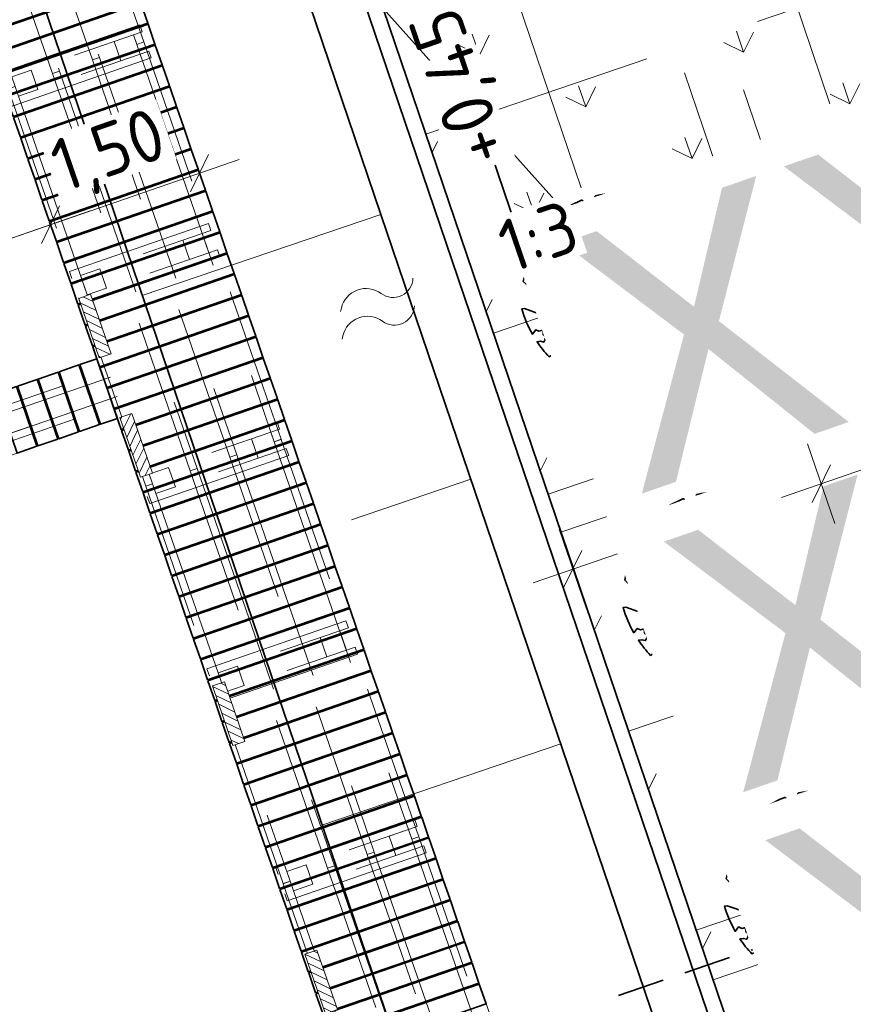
# Model space of a CAD drawing. Header units: metres. Extents: x 264779 to 275389, y 575281 to 580396.
# Tile 65 of 174: x 265272.37 to 265280.3, y 577013.52 to 577022.89. Entities that reach past the tile are written whole.
import ezdxf
from ezdxf.enums import TextEntityAlignment as Align

# ---------------------------------------------------------------- set-up
doc = ezdxf.new("R2018")
doc.units = ezdxf.units.M
doc.set_wipeout_variables(frame=1)
doc.linetypes.add('B-WE-RI-HWA_PVC_125-G', pattern=[9.999999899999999, 2.25, -1.0833333, 2.25, -1.0833333, 2.25, -1.0833333])
doc.linetypes.add('HIDDEN', pattern=[9.524999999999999, 6.35, -3.175])
for name, color, linetype, lineweight, true_color in [('N-GV-GR-BOOM-S', 7, 'Continuous', 35, 0x00a500), ('N-GV-GR-GRAS_BERMKRUIDENMENGSEL-A', 7, 'Continuous', 18, 0x00a500), ('N-OI-RI-BELUCHTINGSDRAINAGE_PVC_160-G', 3, 'B-WE-RI-DRAINAGE_PVC_160-G', 35, 0x00ff00), ('N-OI-RI-HWA_BETON_500-G', 150, 'B-WE-RI-HWA_PVC_125-G', 35, 0x007fff)]:
    doc.layers.add(name, color=color, linetype=linetype, lineweight=lineweight, true_color=true_color)
for name, color, linetype, lineweight in [('N-WA-RI-DETAIL1-G', 1, 'HIDDEN', 18), ('N-WE-GK-BESCHOEIING-G', 130, 'B-WE-GK-BESCHOEIING_TYPE_1-G', 35), ('N-WE-GK-BESCHOEIING_ACHTERKANT-G', 130, 'Continuous', 35), ('N-WE-GW-TALUD_KRUIN-G', 3, 'Continuous', 35), ('N-WE-GW-TALUD_TEEN-G', 94, 'Continuous', 35), ('N-WE-GW-TALUDARCERING_KORT-G', 90, 'Continuous', 18), ('N-WE-GW-TALUDARCERING_LANG-G', 60, 'Continuous', 13), ('N-WE-GW-WATERGANG_BODEM-G', 44, 'Continuous', 35), ('N-WE-IE-MEUBILAIR_WATERWEGMEUBILAIR_KIKKER-S', 11, 'Continuous', 18), ('N-XX-AL-HOOGTELABEL-T25-M', 7, 'Continuous', 25), ('N-XX-AL-TOPOGRAFIE-G', 7, 'Continuous', 35), ('N-XX-AL-TOPOGRAFIE-S', 7, 'Continuous', 18), ('X-XX-AL-AANPIJLING-T25', 7, 'Continuous', 25)]:
    doc.layers.add(name, color=color, linetype=linetype, lineweight=lineweight)
doc.layers.add('X-XX-AL-HULPLAAG-G', color=6, linetype='Continuous', lineweight=18, plot=False)
doc.styles.add('NLCS-ISO-ANNOTATIVE-T25', font='NLCS-ISO.ttf', dxfattribs={"height": 2.5})
doc.styles.add('NLCS-ISO-M1000-T25', font='NLCS-ISO.ttf', dxfattribs={"height": 2.5})
doc.styles.get("Standard").update_dxf_attribs({"font": 'arial.ttf'})
doc.linetypes.add('B-WE-GK-BESCHOEIING_TYPE_1-G', pattern='A,7.5,[151,NLCS.shx,S=2,R=0,X=-0.25,Y=0.6],2.5', length=10)
doc.linetypes.add('B-WE-RI-DRAINAGE_PVC_160-G', pattern='A,10.25,-3,[160,NLCS.shx,S=0.25,R=0,X=0,Y=0],-3.5,["o",Standard,S=1,R=0,X=-0.35,Y=-0.35],-3.25', length=20)
doc.dimstyles.new('NLCS-ANNOTATIVE-T25-SCHRAP', dxfattribs={"dimtxt": 2.5, "dimasz": 1.4, "dimexe": 2, "dimexo": 2, "dimgap": 0.7, "dimtad": 1, "dimzin": 0, "dimtxsty": 'NLCS-ISO-ANNOTATIVE-T25', "dimblk": 'OBLIQUE', "dimcen": 2.5, "dimdle": 2, "dimclrd": 256, "dimclre": 256, "dimclrt": 256, "dimadec": 1, "dimazin": 0, "dimtfac": 1, "dimtofl": 0, "dimtmove": 1, "dimatfit": 0, "dimldrblk": 'OBLIQUE', "dimfxl": 2, "dimfxlon": 1, "dimtfillclr": 256, "dimtolj": 1, "dimtzin": 0, "dimlwd": 18, "dimlwe": 18, "dimarcsym": 0})

# ---------------------------------------------------------------- blocks, each defined once
blk = doc.blocks.new('_Oblique')
at = {"color": 0, "linetype": 'ByBlock', "lineweight": -2}
blk.add_line((-0.5, -0.5), (0.5, 0.5), dxfattribs=at)
blk = doc.blocks.new('*D122')
at = {"layer": 'Defpoints', "color": 0, "transparency": 16777216}
for p in [(265277.6302228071, 577017.6630605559), (265280.6442873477, 577016.5835059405), (265278.2798174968, 577015.7715041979)]:
    blk.add_point(p, dxfattribs=at)
at = {"layer": 'X-XX-AL-AANPIJLING-T25', "lineweight": 18, "transparency": 16777216}
for p, q in [((265280.1246122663, 577018.0967490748), (265279.8647730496, 577018.8533755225)), ((265280.3730058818, 577018.6049819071), (265277.2519095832, 577017.5331409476)), ((265277.7601424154, 577017.2847473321), (265277.5003031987, 577018.0413737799))]:
    blk.add_line(p, q, dxfattribs=at)
at = {"layer": 'X-XX-AL-AANPIJLING-T25', "lineweight": 18, "transparency": 16777216, "xscale": 0.28, "yscale": 0.28, "zscale": 0.28}
for p, rotation in [((265279.994692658, 577018.4750622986), 18.95339918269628), ((265277.6302228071, 577017.6630605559), 198.9533991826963)]:
    blk.add_blockref('_Oblique', p, dxfattribs=dict(at, rotation=rotation))
at = {"layer": 'X-XX-AL-AANPIJLING-T25', "transparency": 16777216, "insert": (265278.6695461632, 577018.4852059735), "char_height": 0.5, "attachment_point": 5, "rotation": 18.953399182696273, "style": 'NLCS-ISO-ANNOTATIVE-T25', "bg_fill": 3, "box_fill_scale": 1.1, "bg_fill_color": 256, "bg_fill_true_color": 13158600, "bg_fill_transparency": 0}
blk.add_mtext('\\A1;2,50', dxfattribs=at)
blk = doc.blocks.new('*D123')
at = {"layer": 'Defpoints', "color": 0, "transparency": 16777216}
for p in [(265283.7778444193, 577019.7742650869), (265284.427439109, 577017.8827087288), (265280.6442873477, 577016.5835059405)]:
    blk.add_point(p, dxfattribs=at)
at = {"layer": 'X-XX-AL-AANPIJLING-T25', "lineweight": 18, "transparency": 16777216}
for p, q in [((265283.9077640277, 577019.3959518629), (265283.6479248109, 577020.1525783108)), ((265279.6163794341, 577018.3451426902), (265284.1561576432, 577019.9041846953)), ((265280.1246122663, 577018.0967490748), (265279.8647730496, 577018.8533755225))]:
    blk.add_line(p, q, dxfattribs=at)
at = {"layer": 'X-XX-AL-AANPIJLING-T25', "lineweight": 18, "transparency": 16777216, "xscale": 0.28, "yscale": 0.28, "zscale": 0.28}
for p, rotation in [((265283.7778444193, 577019.7742650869), 18.95339918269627), ((265279.994692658, 577018.4750622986), 198.9533991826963)]:
    blk.add_blockref('_Oblique', p, dxfattribs=dict(at, rotation=rotation))
at = {"layer": 'X-XX-AL-AANPIJLING-T25', "transparency": 16777216, "insert": (265281.7433569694, 577019.540808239), "char_height": 0.5, "attachment_point": 5, "rotation": 18.953399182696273, "style": 'NLCS-ISO-ANNOTATIVE-T25', "bg_fill": 3, "box_fill_scale": 1.1, "bg_fill_color": 256, "bg_fill_true_color": 13158600, "bg_fill_transparency": 0}
blk.add_mtext('\\A1;4,00', dxfattribs=at)
blk = doc.blocks.new('*D28')
at = {"layer": 'Defpoints', "color": 0, "transparency": 16777216}
for p in [(265272.6604552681, 577020.9390503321), (265273.2966179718, 577019.0957389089), (265265.669067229, 577016.6748982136)]:
    blk.add_point(p, dxfattribs=at)
at = {"layer": 'X-XX-AL-AANPIJLING-T25', "lineweight": 18, "transparency": 16777216}
for p, q in [((265272.7909501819, 577020.5609351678), (265272.5299603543, 577021.3171654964)), ((265264.7200368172, 577018.1986571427), (265273.0385704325, 577021.0695452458)), ((265265.2286468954, 577017.9510368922), (265264.9676570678, 577018.7072672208))]:
    blk.add_line(p, q, dxfattribs=at)
at = {"layer": 'X-XX-AL-AANPIJLING-T25', "lineweight": 18, "transparency": 16777216, "xscale": 0.28, "yscale": 0.28, "zscale": 0.28}
for p, rotation in [((265272.6604552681, 577020.9390503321), 19.04055234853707), ((265265.0981519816, 577018.3291520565), 199.0405523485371)]:
    blk.add_blockref('_Oblique', p, dxfattribs=dict(at, rotation=rotation))
at = {"layer": 'X-XX-AL-AANPIJLING-T25', "transparency": 16777216, "insert": (265268.7357592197, 577020.050027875), "char_height": 0.5, "attachment_point": 5, "rotation": 19.04055234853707, "style": 'NLCS-ISO-ANNOTATIVE-T25', "bg_fill": 3, "box_fill_scale": 1.1, "bg_fill_color": 256, "bg_fill_true_color": 13158600, "bg_fill_transparency": 0}
blk.add_mtext('\\A1;8,00', dxfattribs=at)
blk = doc.blocks.new('*D29')
at = {"layer": 'Defpoints', "color": 0, "transparency": 16777216}
for p in [(265274.0783870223, 577021.4284065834), (265274.0783871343, 577021.4284062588), (265273.2966179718, 577019.0957389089)]:
    blk.add_point(p, dxfattribs=at)
at = {"layer": 'X-XX-AL-AANPIJLING-T25', "lineweight": 18, "transparency": 16777216}
for p, q in [((265272.2823401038, 577020.8085554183), (265274.4565022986, 577021.5589011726)), ((265274.0783871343, 577021.4284062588), (265274.2088820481, 577021.0502910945)), ((265272.7909501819, 577020.5609351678), (265272.5299603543, 577021.3171654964))]:
    blk.add_line(p, q, dxfattribs=at)
at = {"layer": 'X-XX-AL-AANPIJLING-T25', "lineweight": 18, "transparency": 16777216, "xscale": 0.28, "yscale": 0.28, "zscale": 0.28}
for p, rotation in [((265274.0783871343, 577021.4284062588), 19.04055234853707), ((265272.6604552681, 577020.9390503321), 199.0405523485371)]:
    blk.add_blockref('_Oblique', p, dxfattribs=dict(at, rotation=rotation))
at = {"layer": 'X-XX-AL-AANPIJLING-T25', "transparency": 16777216, "insert": (265273.2258767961, 577021.5996549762), "char_height": 0.5, "attachment_point": 5, "rotation": 19.04055234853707, "style": 'NLCS-ISO-ANNOTATIVE-T25', "bg_fill": 3, "box_fill_scale": 1.1, "bg_fill_color": 256, "bg_fill_true_color": 13158600, "bg_fill_transparency": 0}
blk.add_mtext('\\A1;1,50', dxfattribs=at)
blk = doc.blocks.new('BOOM')
blk.add_lwpolyline([(0.3987779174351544, 4.34424961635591), (0.4068101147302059, 4.353639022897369), (0.4144662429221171, 4.361840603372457), (0.4218039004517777, 4.36920935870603), (0.4288806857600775, 4.3761002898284), (0.4357541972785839, 4.382868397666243), (0.4424820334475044, 4.389868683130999), (0.4491217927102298, 4.397456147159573), (0.4557310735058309, 4.405985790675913), (0.4622602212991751, 4.41584358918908), (0.4682305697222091, 4.427539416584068), (0.4730561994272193, 4.441614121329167), (0.4761511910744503, 4.458608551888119), (0.4769296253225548, 4.479063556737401), (0.4748055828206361, 4.503519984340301), (0.4691931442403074, 4.53251868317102), (0.4381798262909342, 4.641635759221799, -0.5293802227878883), (0.4878173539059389, 4.700947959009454, -0.08713876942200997), (2.045227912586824, 4.26384220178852, -0.3723405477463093), (2.106244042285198, 4.123633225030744), (2.170159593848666, 3.797753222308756), (2.010102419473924, 3.638201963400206), (1.836640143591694, 3.674522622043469), (1.629119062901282, 3.518876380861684), (1.708541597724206, 3.321247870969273), (1.923431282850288, 3.252119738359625), (2.500306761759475, 3.384727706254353), (2.640982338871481, 3.307005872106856), (2.627193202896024, 3.183194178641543), (2.495602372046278, 3.102148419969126), (2.375976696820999, 2.711768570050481), (2.528988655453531, 2.461500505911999), (2.920617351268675, 3.085555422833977, -0.5046405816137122), (3.140271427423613, 2.894764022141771, 0.3319483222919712), (3.267157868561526, 2.693230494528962, 0.282007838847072), (3.681371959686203, 2.769398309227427), (3.648234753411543, 2.752252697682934, -0.5121558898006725), (3.837951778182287, 2.750751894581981, -0.1607604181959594), (4.697004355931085, -0.05169747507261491), (4.588986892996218, -0.1558635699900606), (4.588047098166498, -0.2709153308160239), (4.482533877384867, -0.2902863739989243), (4.495772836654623, -0.4037004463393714), (4.331532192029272, -0.3508312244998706), (4.281794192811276, -0.4787032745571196), (4.484321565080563, -0.6133576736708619), (4.547656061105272, -0.6635139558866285), (4.659341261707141, -0.5524494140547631, -0.1063709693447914), (4.001892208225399, -2.406679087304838), (3.41620020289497, -2.029217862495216), (3.307659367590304, -2.103838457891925), (3.238407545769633, -1.793056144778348), (3.029755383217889, -1.542788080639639), (2.787641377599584, -1.545155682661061), (2.793282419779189, -1.834767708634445), (2.609555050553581, -2.468733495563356), (2.637432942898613, -2.589627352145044), (2.770680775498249, -2.608685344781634), (3.623238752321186, -2.934605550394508, -0.2362982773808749), (-0.2075243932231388, -4.622307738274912, 0.1596250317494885), (-0.3199674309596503, -4.397955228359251, 0.3508021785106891), (-0.2902491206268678, -4.174571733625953, -0.5046405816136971), (-0.5531954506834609, -4.050038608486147), (-0.4892187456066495, -3.844850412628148), (-0.5969296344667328, -3.653208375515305), (-0.7390886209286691, -3.667472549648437), (-0.7604602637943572, -3.820534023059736), (-0.8683093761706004, -3.882888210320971), (-0.9959863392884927, -3.78527215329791), (-1.106231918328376, -3.203708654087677), (-1.190332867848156, -3.119737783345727), (-1.403219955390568, -3.12637517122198), (-1.462415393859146, -3.378935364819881), (-1.549165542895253, -3.406174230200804), (-1.630999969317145, -3.616835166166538), (-1.846968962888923, -3.501336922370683, 0.7335825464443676), (-1.768083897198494, -3.66274319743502, -0.8616245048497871), (-1.724211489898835, -3.805577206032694, 0.2799778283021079), (-1.883663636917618, -4.049792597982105), (-1.87702568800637, -4.059096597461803, -0.8270561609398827), (-2.035627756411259, -4.225184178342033, -0.1167741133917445), (-3.828223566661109, -2.356820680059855), (-3.79339575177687, -2.350307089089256), (-3.76493396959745, -2.342410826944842), (-3.742092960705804, -2.333415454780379), (-3.724127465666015, -2.323604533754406), (-3.710292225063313, -2.313261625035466), (-3.69984197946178, -2.302670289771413), (-3.692031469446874, -2.292114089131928), (-3.473611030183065, -2.013538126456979), (-3.468919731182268, -2.003820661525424), (-3.465085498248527, -1.994495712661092), (-3.461816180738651, -1.985353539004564), (-3.458819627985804, -1.976184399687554), (-3.455803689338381, -1.966778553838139), (-3.452476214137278, -1.956926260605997), (-3.448545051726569, -1.946417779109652), (-3.443718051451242, -1.935043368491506), (-3.437803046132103, -1.922657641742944), (-3.43100780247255, -1.909372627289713), (-3.423640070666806, -1.895364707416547), (-3.416007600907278, -1.88081026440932), (-3.408418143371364, -1.865885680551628), (-3.401179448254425, -1.850767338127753), (-3.394599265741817, -1.835631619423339), (-3.388985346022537, -1.820654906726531), (-3.384593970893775, -1.806019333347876), (-3.381475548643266, -1.791930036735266), (-3.379629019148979, -1.778597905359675), (-3.379053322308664, -1.766233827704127), (-3.379747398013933, -1.755048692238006), (-3.381710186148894, -1.745253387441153), (-3.384940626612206, -1.737058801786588), (-3.389437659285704, -1.730675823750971), (-3.395177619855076, -1.726207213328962), (-3.402046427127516, -1.723323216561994), (-3.409907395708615, -1.721585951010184), (-3.418623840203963, -1.720557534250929), (-3.428059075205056, -1.719800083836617), (-3.43807641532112, -1.718875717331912), (-3.44853917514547, -1.717346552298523), (-3.459310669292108, -1.714774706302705), (-3.470277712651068, -1.71082271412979), (-3.481421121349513, -1.705554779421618), (-3.492745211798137, -1.699135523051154), (-3.50425430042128, -1.691729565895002), (-3.515952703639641, -1.683501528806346), (-3.527844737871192, -1.674616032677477), (-3.539934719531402, -1.665237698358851), (-3.552226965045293, -1.655531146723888), (-3.564698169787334, -1.645612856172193), (-3.577214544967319, -1.635406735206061), (-3.589614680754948, -1.624788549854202), (-3.601737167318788, -1.613634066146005), (-3.825925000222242, -1.870157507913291), (-3.837007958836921, -1.857557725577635), (-3.847329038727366, -1.844048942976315), (-3.856726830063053, -1.829506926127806), (-3.865489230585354, -1.814105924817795), (-3.875701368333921, -1.799214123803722), (-3.88989767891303, -1.786498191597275), (-3.910612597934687, -1.777624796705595), (-3.94038056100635, -1.774260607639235), (-3.981736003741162, -1.778072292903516), (-4.037213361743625, -1.790726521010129), (-4.109347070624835, -1.813889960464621, -0.04099741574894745), (-4.417328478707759, -0.9470890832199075), (-4.257176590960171, -0.9746547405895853), (-4.114496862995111, -1.066137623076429), (-4.038465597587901, -0.9972947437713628), (-3.94700318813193, -0.8546361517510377), (-4.034588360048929, -0.7207480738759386), (-3.985542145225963, -0.5229899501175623), (-4.167342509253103, -0.5080714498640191), (-4.289085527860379, -0.3901508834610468), (-4.510309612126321, -0.5348354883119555, -0.05814040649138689), (-4.5988862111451, 0.7644784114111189), (-4.47324192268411, 0.7395528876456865), (-3.963079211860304, 0.335541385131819), (-3.742832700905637, 0.4119701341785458), (-2.884168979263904, 0.6385843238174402), (-2.811019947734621, 0.9221287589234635), (-3.142900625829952, 1.054281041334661), (-3.193741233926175, 1.162956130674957), (-3.799705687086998, 1.460400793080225), (-3.813162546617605, 1.63068809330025), (-4.017955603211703, 1.804271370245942), (-4.101227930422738, 1.972836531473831), (-3.961329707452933, 2.192710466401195), (-3.648771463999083, 2.241643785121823), (-3.364856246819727, 2.427282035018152), (-3.361664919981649, 2.618591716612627), (-3.538710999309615, 2.827212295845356), (-3.491690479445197, 2.915399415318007), (-3.56178316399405, 3.051834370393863, -0.1342797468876), (-1.53434658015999, 4.457609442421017, -0.5417265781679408), (-1.472156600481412, 4.40997469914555), (-1.482215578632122, 4.277483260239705), (-1.480081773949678, 4.208620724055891), (-1.470720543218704, 4.155952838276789), (-1.455714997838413, 4.116594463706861), (-1.436648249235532, 4.087660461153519), (-1.415103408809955, 4.066265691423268), (-1.392663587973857, 4.049525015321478), (-1.370911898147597, 4.034553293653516), (-1.351100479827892, 4.019063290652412), (-1.33315758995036, 4.003159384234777), (-1.316680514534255, 3.987543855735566), (-1.301266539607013, 3.972918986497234), (-1.286512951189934, 3.959987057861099), (-1.272017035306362, 3.949450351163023), (-1.25737607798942, 3.942011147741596), (-1.242187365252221, 3.938371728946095), (-1.226133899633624, 3.938974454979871), (-1.209241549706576, 3.943222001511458), (-1.191621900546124, 3.950257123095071), (-1.173386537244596, 3.959222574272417), (-1.154647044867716, 3.969261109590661), (-1.135515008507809, 3.979515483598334), (-1.116102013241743, 3.989128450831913), (-1.096519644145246, 3.997242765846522), (-1.076885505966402, 4.003246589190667), (-1.057341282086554, 4.007509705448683), (-1.038034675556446, 4.010647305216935), (-1.019113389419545, 4.013274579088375), (-1.000725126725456, 4.016006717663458), (-0.9830175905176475, 4.019458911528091), (-0.9661384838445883, 4.024246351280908), (-0.9502355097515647, 4.030984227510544), (-0.9354276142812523, 4.04011654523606), (-0.9217187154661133, 4.051402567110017), (-0.909083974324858, 4.064430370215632), (-0.8974985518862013, 4.078788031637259), (-0.8877237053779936, 3.986718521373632), (-0.8669159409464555, 3.962948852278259), (-0.7688214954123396, 3.796562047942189), (-0.5630461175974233, 3.684102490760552), (-0.8545067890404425, 4.156201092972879), (-0.8491501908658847, 4.170546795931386), (-0.8454482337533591, 4.184469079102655), (-0.8437656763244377, 4.198121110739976), (-0.8444672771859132, 4.211656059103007), (-0.8479177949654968, 4.225227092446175), (-0.8544819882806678, 4.238987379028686), (-0.8645246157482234, 4.253090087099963), (-0.8783150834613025, 4.267823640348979), (-0.8957413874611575, 4.284017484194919), (-0.9165961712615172, 4.302636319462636), (-0.9406720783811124, 4.324644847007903), (-0.96776175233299, 4.351007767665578), (-0.9976578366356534, 4.382689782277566), (-1.030152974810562, 4.420655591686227), (-1.10569949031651, 4.518565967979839, -0.5431042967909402), (-1.079694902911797, 4.592575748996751, -0.04676559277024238), (-0.2159664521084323, 4.718149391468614, -0.3851675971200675), (-0.1673587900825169, 4.678487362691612), (-0.1404077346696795, 4.501466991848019), (-0.1270176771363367, 4.446162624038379), (-0.112003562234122, 4.407440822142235), (-0.09572821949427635, 4.382290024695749), (-0.07855447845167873, 4.367698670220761), (-0.0608451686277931, 4.360655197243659), (-0.04296311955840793, 4.35814804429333), (-0.02527116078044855, 4.357165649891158), (-0.008065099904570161, 4.355231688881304), (0.008627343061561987, 4.352010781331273), (0.02484547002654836, 4.347702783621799), (0.04062858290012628, 4.342507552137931), (0.05601598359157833, 4.336624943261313), (0.07104697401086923, 4.330254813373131), (0.08576085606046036, 4.323597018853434), (0.1001969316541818, 4.316851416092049), (0.1143637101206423, 4.310171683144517), (0.1281465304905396, 4.303526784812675), (0.1413999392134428, 4.296839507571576), (0.1539784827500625, 4.290032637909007), (0.1657367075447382, 4.283028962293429), (0.1765291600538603, 4.275751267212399), (0.1862103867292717, 4.2681223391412), (0.1946349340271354, 4.260064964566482), (0.2017367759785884, 4.251567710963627), (0.2077675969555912, 4.242882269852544), (0.2130585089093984, 4.23432611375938), (0.2179406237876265, 4.226216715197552), (0.2227450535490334, 4.218871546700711), (0.2278029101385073, 4.212608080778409), (0.2334453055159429, 4.207743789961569), (0.2400033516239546, 4.204596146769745), (0.2477214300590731, 4.203414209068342), (0.2564970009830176, 4.20417337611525), (0.2661407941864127, 4.20678063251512), (0.2764635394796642, 4.211142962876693), (0.2872759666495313, 4.217167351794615), (0.2983888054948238, 4.224760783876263), (0.3096127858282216, 4.233830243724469), (0.3207586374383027, 4.244282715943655), (0.3316651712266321, 4.255981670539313), (0.3422835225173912, 4.268616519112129), (0.352592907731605, 4.281833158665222), (0.3625725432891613, 4.29527748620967), (0.3722016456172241, 4.308595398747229), (0.3814594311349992, 4.321432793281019), (0.3903251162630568, 4.33343556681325)], format="xyb", close=True)
blk.add_circle((0, 0), 0.1382965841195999)
at = {"lineweight": 30, "flags": 104}
blk.add_attdef('01', text='', height=1.8, dxfattribs=at).set_placement((-2.447075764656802, 3.093546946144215), align=Align.TOP_LEFT)
blk = doc.blocks.new('*U193')
at = {"flags": 128}
blk.add_lwpolyline([(-6.984919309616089e-10, 1.0710209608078e-08), (18.93660301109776, 6.434381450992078)], dxfattribs=at)
blk = doc.blocks.new('SOG-TOPOGRAFIE_WATER-SO')
at = {"flags": 128}
for points in [[(-1.912067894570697, 0.4603085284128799), (-1.824502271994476, 0.5985739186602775, -0.5388311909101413), (0.1837699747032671, 0.6342924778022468, 0.6051675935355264), (1.859057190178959, 0.83247287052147, -4.03570463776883)], [(-2.279607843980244, -0.8082764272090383), (-2.192042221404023, -0.6700110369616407, -0.5388311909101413), (-0.1837699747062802, -0.6342924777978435, 0.6051675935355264), (1.491517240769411, -0.4361120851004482, -4.03570463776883)]]:
    blk.add_lwpolyline(points, format="xyb", dxfattribs=at)
blk = doc.blocks.new('Kikker')
blk.add_wipeout([(-2.5579538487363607e-10, 0.6000000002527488), (-2.220446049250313e-16, 2.220446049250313e-16), (2.9999999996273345, -1.6689227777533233e-10), (2.9999999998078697, 0.6000000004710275)])
at = {"layer": 'N-WE-IE-MEUBILAIR_WATERWEGMEUBILAIR_KIKKER-S'}
h = blk.add_hatch(dxfattribs=at)
h.set_pattern_fill('ANSI31', color=256, scale=0.09999999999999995, angle=-138.5508714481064)
h.set_pattern_definition([(225.0000000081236, (1.685447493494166, 2.088492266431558), (0.22450640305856, -0.2245064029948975), [])])
h.paths.add_polyline_path([(2.999999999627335, -1.668922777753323e-10), (0, 0), (-5.954916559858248e-10, 0.5999999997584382), (2.999999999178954, 0.6000000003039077)])
blk.add_lwpolyline([(2.999999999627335, -1.668922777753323e-10), (0, 0), (-2.557953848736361e-10, 0.6000000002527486), (2.999999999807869, 0.6000000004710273)], close=True, dxfattribs=at)

msp = doc.modelspace()

# ---------------------------------------------------------------- hatches: boundary and pattern name
at = {"layer": 'N-GV-GR-GRAS_BERMKRUIDENMENGSEL-A'}
h = msp.add_hatch(dxfattribs=at)
h.set_pattern_fill('AGR-KRUIDEN', color=256, scale=0.562500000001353, pattern_type=2)
h.set_pattern_definition([(109.0885257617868, (229946.4539325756, 679547.0011022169), (-1.011904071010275, 0.4916046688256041), [0.2109375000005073, -1.38005275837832]), (64.0885257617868, (229946.4539325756, 679547.0011022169), (-1.011904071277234, 0.4916046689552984), [0.2109375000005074, -0.9140625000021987]), (154.0885257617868, (229946.4539325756, 679547.0011022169), (-0.4916046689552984, -1.011904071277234), [0.2109375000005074, -0.9140625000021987])])
h.paths.add_polyline_path([(265285.7484392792, 577021.7645490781), (265284.3489888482, 577025.8833521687), (265275.824595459, 577022.9963460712), (265279.042380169, 577013.5281962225, 0.05756406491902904), (265281.116190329, 577014.5111222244), (265280.3654266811, 577016.7203515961), (265284.5647251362, 577018.1624666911), (265284.5700261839, 577018.1468676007, 0.09599579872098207)])

# ---------------------------------------------------------------- linework, layer by layer
at = {"layer": 'N-WA-RI-DETAIL1-G', "ltscale": 0.35, "flags": 128}
for points in [[(265272.3805131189, 577025.8339457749), (265273.4815379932, 577022.6541955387), (265273.5476890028, 577022.6770875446), (265272.4466641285, 577025.8568377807)], [(265272.023834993, 577025.710514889), (265273.1248598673, 577022.5307646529), (265273.0587088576, 577022.5078726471), (265271.9576839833, 577025.6876228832)], [(265271.6458292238, 577025.5797034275), (265272.7468540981, 577022.3999531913), (265272.6807030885, 577022.3770611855), (265271.5796782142, 577025.5568114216)], [(265286.8979124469, 576990.4137359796), (265289.7330280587, 576991.3925454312), (265278.666059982, 577023.9586814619), (265275.8245954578, 577022.9963460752)], [(265272.2094518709, 577022.316981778), (265272.1865598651, 577022.3831327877), (265273.5095800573, 577022.8409729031), (265273.5324720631, 577022.7748218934)], [(265273.2653987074, 577022.6827448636), (265273.4497298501, 577022.7463611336), (265273.5133461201, 577022.562029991), (265273.3290149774, 577022.4984137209)], [(265272.2731156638, 577022.1330125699), (265272.2960076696, 577022.0668615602), (265273.6190278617, 577022.5247016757), (265273.5961358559, 577022.5908526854)], [(265273.4815379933, 577022.6541955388), (265274.7896526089, 577018.8741378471), (265274.8558036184, 577018.8970298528), (265273.5476890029, 577022.6770875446)], [(265273.1248598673, 577022.5307646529), (265274.4329744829, 577018.7507069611), (265274.3668234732, 577018.7278149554), (265273.0587088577, 577022.5078726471)], [(265272.2920338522, 577022.3459053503), (265272.4763649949, 577022.4095216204), (265272.539981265, 577022.2251904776), (265272.3556501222, 577022.1615742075)], [(265272.7468540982, 577022.3999531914), (265274.0549687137, 577018.6198954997), (265273.9888177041, 577018.5970034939), (265272.6807030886, 577022.3770611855)], [(265272.3238419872, 577022.2537397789), (265273.6319566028, 577018.4736820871), (265273.5658055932, 577018.4507900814), (265272.2576909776, 577022.2308477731)], [(265272.8635091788, 577020.4269529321), (265272.840617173, 577020.4931039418), (265274.1636373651, 577020.9509440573), (265274.1865293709, 577020.8847930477)], [(265273.9194560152, 577020.7927160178), (265274.1037871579, 577020.8563322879), (265274.1674034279, 577020.6720011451), (265273.9830722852, 577020.608384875)], [(265272.9271729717, 577020.2429837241), (265272.9500649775, 577020.1768327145), (265274.2730851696, 577020.6346728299), (265274.2501931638, 577020.7008238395)], [(265272.9460911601, 577020.4558765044), (265273.1304223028, 577020.5194927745), (265273.1940385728, 577020.3351616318), (265273.00970743, 577020.2715453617)], [(265273.2318954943, 577019.48822332), (265270.4263503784, 577018.5232392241), (265270.4035137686, 577018.5894093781), (265273.2090588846, 577019.5543934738)], [(265273.2955117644, 577019.3038921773), (265270.4899666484, 577018.3389080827), (265270.5128032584, 577018.2727379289), (265273.3183483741, 577019.2377220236)], [(265272.2254381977, 577019.1419390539), (265272.4097693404, 577019.205555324), (265272.4733856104, 577019.0212241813), (265272.2890544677, 577018.9576079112)], [(265273.5175664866, 577018.5369240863), (265273.4946744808, 577018.603075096), (265274.8176946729, 577019.0609152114), (265274.8405866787, 577018.9947642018)], [(265274.573513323, 577018.9026871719), (265274.7578444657, 577018.966303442), (265274.8214607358, 577018.7819722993), (265274.637129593, 577018.7183560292)], [(265274.7897936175, 577018.8737303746), (265276.0979082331, 577015.0936726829), (265276.1640592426, 577015.1165646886), (265274.8559446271, 577018.8966223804)], [(265273.5812302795, 577018.3529548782), (265273.6041222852, 577018.2868038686), (265274.9271424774, 577018.744643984), (265274.9042504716, 577018.8107949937)], [(265274.4331154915, 577018.7502994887), (265275.7412301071, 577014.9702417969), (265275.6750790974, 577014.9473497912), (265274.3669644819, 577018.7274074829)], [(265273.6001484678, 577018.5658476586), (265273.7844796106, 577018.6294639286), (265273.8480958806, 577018.445132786), (265273.6637647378, 577018.3815165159)], [(265274.0551097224, 577018.6194880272), (265275.3632243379, 577014.8394303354), (265275.2970733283, 577014.8165383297), (265273.9889587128, 577018.5965960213)], [(265273.6320976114, 577018.4732746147), (265274.940212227, 577014.6932169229), (265274.8740612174, 577014.6703249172), (265273.5659466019, 577018.4503826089)], [(265274.171764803, 577016.6464877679), (265274.1488727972, 577016.7126387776), (265275.4718929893, 577017.1704788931), (265275.4947849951, 577017.1043278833)], [(265275.2277116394, 577017.0122508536), (265275.4120427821, 577017.0758671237), (265275.4756590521, 577016.8915359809), (265275.2913279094, 577016.8279197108)], [(265274.2354285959, 577016.4625185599), (265274.2583206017, 577016.3963675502), (265275.5813407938, 577016.8542076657), (265275.558448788, 577016.9203586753)], [(265274.2543467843, 577016.6754113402), (265274.438677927, 577016.7390276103), (265274.502294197, 577016.5546964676), (265274.3179630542, 577016.4910801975)], [(265274.8258221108, 577014.756458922), (265274.802930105, 577014.8226099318), (265276.1259502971, 577015.2804500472), (265276.1488423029, 577015.2142990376)], [(265275.8817689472, 577015.1222220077), (265276.0661000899, 577015.1858382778), (265276.12971636, 577015.0015071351), (265275.9453852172, 577014.937890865)], [(265276.0980492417, 577015.0932652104), (265277.4061638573, 577011.3132075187), (265277.4723148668, 577011.3360995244), (265276.1642002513, 577015.1161572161)], [(265274.8894859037, 577014.572489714), (265274.9123779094, 577014.5063387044), (265276.2353981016, 577014.9641788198), (265276.2125060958, 577015.0303298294)], [(265275.7413711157, 577014.9698343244), (265277.0494857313, 577011.1897766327), (265276.9833347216, 577011.166884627), (265275.6752201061, 577014.9469423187)], [(265274.908404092, 577014.7853824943), (265275.0927352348, 577014.8489987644), (265275.1563515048, 577014.6646676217), (265274.972020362, 577014.6010513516)], [(265275.3633653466, 577014.839022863), (265276.6714799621, 577011.0589651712), (265276.6053289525, 577011.0360731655), (265275.297214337, 577014.8161308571)], [(265274.9403532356, 577014.6928094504), (265276.2484678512, 577010.9127517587), (265276.1823168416, 577010.889859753), (265274.8742022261, 577014.6699174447)]]:
    msp.add_lwpolyline(points, close=True, dxfattribs=at)
for points in [[(265276.2309402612, 577021.8006994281), (265284.7522751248, 577024.6967056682)], [(265279.3642918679, 577024.1951557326), (265282.2512964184, 577015.6707669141)], [(265276.9964060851, 577023.3932100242), (265279.8834106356, 577014.8688212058)], [(265276.8744972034, 577019.9070694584), (265285.395832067, 577022.8030756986)], [(265277.5180541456, 577018.0134394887), (265286.0393890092, 577020.9094457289)], [(265278.1616110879, 577016.119809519), (265286.6829459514, 577019.0158157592)], [(265278.80516803, 577014.2261795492), (265287.3265028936, 577017.1221857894)]]:
    msp.add_lwpolyline(points, dxfattribs=at)
msp.add_lwpolyline([(265279.5744469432, 577015.0017363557), (265279.8032160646, 577015.105609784), (265280.0480240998, 577015.1621254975, -0.300000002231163)], format="xyb", close=True, dxfattribs=at)
at = {"layer": 'N-WE-GK-BESCHOEIING-G', "ltscale": 0.6, "flags": 128}
msp.add_lwpolyline([(265302.3826638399, 577032.0779473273), (265284.3011238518, 577026.0255105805), (265275.6342554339, 577023.090251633), (265286.7078557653, 576990.5068078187), (265284.9584578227, 576989.9028369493)], dxfattribs=at)
at = {"layer": 'N-WE-GK-BESCHOEIING_ACHTERKANT-G', "flags": 128}
msp.add_lwpolyline([(265284.9584578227, 576989.9028369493), (265285.0074093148, 576989.761049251), (265286.8979124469, 576990.4137359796), (265275.8245954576, 577022.9963460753), (265284.3489888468, 577025.8833521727), (265302.4302767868, 577031.9357045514), (265302.3826638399, 577032.0779473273)], dxfattribs=at)
at = {"layer": 'N-WE-GW-TALUD_KRUIN-G', "ltscale": 0.9999899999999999, "flags": 128}
for points in [[(265286.0316419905, 576987.0998114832), (265288.4708136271, 576989.7611747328), (265278.0022309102, 577020.5664760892), (265285.3062887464, 577023.040184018), (265303.3757369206, 577029.0885732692), (265311.0309943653, 577031.6103938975), (265329.1905275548, 576978.045543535), (265329.4378716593, 576977.3159570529)], [(265278.0022309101, 577020.5664760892), (265275.8245954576, 577022.9963460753)]]:
    msp.add_lwpolyline(points, dxfattribs=at)
at = {"layer": 'N-WE-GW-TALUD_TEEN-G', "ltscale": 0.9999899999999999}
msp.add_lwpolyline([(265275.8245954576, 577022.9963460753), (265286.8979124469, 576990.4137359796), (265285.2153646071, 576989.8328447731)], dxfattribs=at)
at = {"layer": 'N-WE-GW-TALUDARCERING_KORT-G'}
for p, q in [((265279.1761497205, 577020.9640540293), (265278.6949822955, 577022.3847854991)), ((265276.6600764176, 577018.517967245), (265275.5238984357, 577018.1318330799)), ((265279.3918363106, 577016.4773635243), (265278.7858704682, 577016.2714378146))]:
    msp.add_line(p, q, dxfattribs=at)
at = {"layer": 'N-WE-GW-TALUDARCERING_LANG-G'}
for p, q in [((265275.8042348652, 577021.0362326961), (265273.5318789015, 577020.2639643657)), ((265278.6067332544, 577018.7876415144), (265277.3948015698, 577018.3757900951)), ((265277.5159179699, 577015.9997017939), (265275.2435620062, 577015.2274334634)), ((265280.1769393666, 577014.1670855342), (265278.9650076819, 577013.7552341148))]:
    msp.add_line(p, q, dxfattribs=at)
at = {"layer": 'N-WE-GW-WATERGANG_BODEM-G', "flags": 128}
for points in [[(265275.685608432, 577023.6355407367), (265274.9997886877, 577023.4032701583), (265275.8042348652, 577021.0362326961), (265286.0743334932, 576990.8170472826), (265286.0743334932, 576990.8170472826), (265284.7952861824, 576990.3754626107), (265284.9584578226, 576989.9028369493), (265286.7078557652, 576990.5068078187), (265275.6342554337, 577023.090251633), (265284.3011238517, 577026.0255105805), (265302.3826638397, 577032.0779473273), (265301.75275218, 577032.394364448), (265284.1415738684, 577026.4993719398), (265284.0709641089, 577026.4754581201)], [(265284.9584578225, 576989.9028369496), (265284.9584578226, 576989.9028369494), (265282.6898546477, 576989.1196130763), (265281.7434591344, 576991.8608419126), (265283.0334265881, 576992.3061967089), (265283.033426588, 576992.3061967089), (265271.9543483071, 577024.9057590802), (265276.0649269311, 577026.2979127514)]]:
    msp.add_lwpolyline(points, dxfattribs=at)
at = {"layer": 'N-XX-AL-TOPOGRAFIE-G', "flags": 128}
for points in [[(265271.9655698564, 577022.9525135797), (265272.0308173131, 577022.7634559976), (265273.4487491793, 577023.2528119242), (265273.3835017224, 577023.4418695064)], [(265272.0340796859, 577022.7540031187), (265272.0993271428, 577022.5649455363), (265273.5172590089, 577023.0543014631), (265273.4520115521, 577023.2433590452)], [(265272.1025895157, 577022.5554926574), (265272.1678369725, 577022.3664350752), (265273.5857688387, 577022.8557910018), (265273.5205213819, 577023.0448485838)], [(265272.1710993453, 577022.356982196), (265272.2363468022, 577022.1679246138), (265273.6542786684, 577022.6572805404), (265273.5890312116, 577022.8463381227)], [(265272.2396091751, 577022.1584717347), (265272.3048566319, 577021.9694141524), (265273.7227884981, 577022.4587700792), (265273.6575410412, 577022.6478276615)], [(265272.3081190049, 577021.9599612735), (265272.3733664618, 577021.7709036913), (265273.791298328, 577022.2602596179), (265273.7260508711, 577022.4493172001)], [(265272.3766288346, 577021.7614508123), (265272.4418762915, 577021.5723932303), (265273.8598081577, 577022.0617491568), (265273.7945607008, 577022.250806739)], [(265272.4451386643, 577021.5629403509), (265272.5103861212, 577021.3738827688), (265273.9283179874, 577021.8632386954), (265273.8630705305, 577022.0522962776)], [(265272.513648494, 577021.3644298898), (265272.5788959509, 577021.1753723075), (265273.9968278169, 577021.6647282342), (265273.9315803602, 577021.8537858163)], [(265272.5821583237, 577021.1659194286), (265272.6474057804, 577020.9768618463), (265274.0653376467, 577021.4662177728), (265274.00009019, 577021.655275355)], [(265272.6506681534, 577020.9674089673), (265272.7159156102, 577020.7783513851), (265274.1338474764, 577021.2677073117), (265274.0686000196, 577021.456764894)], [(265272.7191779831, 577020.768898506), (265272.78442544, 577020.5798409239), (265274.2023573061, 577021.0691968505), (265274.1371098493, 577021.2582544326)], [(265272.7876878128, 577020.5703880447), (265272.8529352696, 577020.3813304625), (265274.2708671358, 577020.8706863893), (265274.2056196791, 577021.0597439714)], [(265272.8561976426, 577020.3718775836), (265272.9214450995, 577020.1828200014), (265274.3393769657, 577020.6721759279), (265274.2741295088, 577020.8612335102)], [(265272.9247074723, 577020.1733671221), (265272.9899549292, 577019.98430954), (265274.4078867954, 577020.4736654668), (265274.3426393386, 577020.6627230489)], [(265272.9932173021, 577019.9748566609), (265273.0584647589, 577019.7857990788), (265274.4763966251, 577020.2751550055), (265274.4111491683, 577020.4642125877)], [(265273.0617271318, 577019.7763461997), (265273.1269745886, 577019.5872886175), (265274.5449064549, 577020.0766445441), (265274.4796589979, 577020.2657021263)], [(265273.1302369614, 577019.5778357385), (265273.1954844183, 577019.3887781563), (265274.6134162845, 577019.8781340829), (265274.5481688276, 577020.0671916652)], [(265273.1987467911, 577019.3793252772), (265273.263994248, 577019.190267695), (265274.6819261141, 577019.6796236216), (265274.6166786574, 577019.8686812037)], [(265272.7416784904, 577019.5389058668), (265272.9307360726, 577019.6041533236), (265273.1264784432, 577019.036980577), (265272.937420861, 577018.9717331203)], [(265272.9401889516, 577019.6074156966), (265273.1008756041, 577019.6629116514), (265273.2966179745, 577019.0957389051), (265273.1359313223, 577019.0402429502)], [(265273.2672566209, 577019.1808148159), (265273.3325040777, 577018.9917572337), (265274.7504359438, 577019.4811131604), (265274.685188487, 577019.6701707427)], [(265272.543168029, 577019.4703960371), (265272.7322256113, 577019.5356434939), (265272.9279679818, 577018.9684707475), (265272.7389103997, 577018.9032232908)], [(265272.3446575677, 577019.4018862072), (265272.53371515, 577019.4671336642), (265272.7294575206, 577018.8999609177), (265272.5403999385, 577018.834713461)], [(265273.3357664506, 577018.9823043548), (265273.4010139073, 577018.7932467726), (265274.8189457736, 577019.2826026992), (265274.7536983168, 577019.4716602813)], [(265272.1461471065, 577019.3333763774), (265272.3352046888, 577019.3986238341), (265272.5309470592, 577018.831451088), (265272.3418894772, 577018.7662036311)], [(265273.4042762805, 577018.7837938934), (265273.4695237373, 577018.5947363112), (265274.8874556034, 577019.0840922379), (265274.8222081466, 577019.27314982)], [(265273.4727861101, 577018.5852834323), (265273.5380335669, 577018.3962258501), (265274.9559654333, 577018.8855817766), (265274.8907179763, 577019.0746393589)], [(265273.5412959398, 577018.3867729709), (265273.6065433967, 577018.1977153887), (265275.0244752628, 577018.6870713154), (265274.9592278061, 577018.8761288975)], [(265273.6098057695, 577018.1882625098), (265273.6750532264, 577017.9992049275), (265275.0929850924, 577018.4885608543), (265275.0277376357, 577018.6776184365)], [(265273.6783155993, 577017.9897520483), (265273.7435630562, 577017.8006944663), (265275.1614949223, 577018.2900503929), (265275.0962474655, 577018.479107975)], [(265273.7468254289, 577017.7912415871), (265273.8120728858, 577017.602184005), (265275.230004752, 577018.0915399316), (265275.1647572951, 577018.2805975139)], [(265273.8153352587, 577017.5927311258), (265273.8805827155, 577017.4036735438), (265275.2985145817, 577017.8930294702), (265275.2332671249, 577018.0820870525)], [(265273.8838450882, 577017.3942206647), (265273.9490925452, 577017.2051630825), (265275.3670244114, 577017.6945190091), (265275.3017769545, 577017.8835765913)], [(265273.9523549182, 577017.1957102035), (265274.0176023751, 577017.0066526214), (265275.4355342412, 577017.496008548), (265275.3702867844, 577017.6850661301)], [(265274.0208647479, 577016.997199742), (265274.0861122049, 577016.80814216), (265275.504044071, 577017.2974980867), (265275.4387966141, 577017.4865556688)], [(265274.0893745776, 577016.798689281), (265274.1546220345, 577016.6096316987), (265275.5725539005, 577017.0989876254), (265275.5073064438, 577017.2880452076)], [(265274.1578844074, 577016.6001788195), (265274.2231318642, 577016.4111212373), (265275.6410637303, 577016.9004771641), (265275.5758162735, 577017.0895347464)], [(265274.226394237, 577016.4016683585), (265274.2916416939, 577016.2126107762), (265275.70957356, 577016.7019667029), (265275.6443261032, 577016.8910242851)], [(265274.2949040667, 577016.2031578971), (265274.3601515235, 577016.014100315), (265275.7780833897, 577016.5034562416), (265275.7128359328, 577016.6925138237)], [(265274.3634138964, 577016.0046474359), (265274.4286613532, 577015.8155898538), (265275.8465932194, 577016.3049457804), (265275.7813457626, 577016.4940033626)], [(265274.431923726, 577015.8061369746), (265274.4971711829, 577015.6170793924), (265275.9151030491, 577016.1064353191), (265275.8498555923, 577016.2954929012)], [(265274.500433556, 577015.6076265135), (265274.5656810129, 577015.418568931), (265275.9836128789, 577015.9079248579), (265275.9183654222, 577016.09698244)], [(265274.5689433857, 577015.4091160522), (265274.6341908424, 577015.2200584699), (265276.0521227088, 577015.7094143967), (265275.9868752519, 577015.8984719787)], [(265274.6374532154, 577015.2106055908), (265274.7027006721, 577015.0215480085), (265276.1206325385, 577015.5109039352), (265276.0553850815, 577015.6999615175)], [(265274.705963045, 577015.0120951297), (265274.7712105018, 577014.8230375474), (265276.1891423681, 577015.3123934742), (265276.1238949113, 577015.5014510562)], [(265274.7744728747, 577014.8135846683), (265274.8397203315, 577014.6245270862), (265276.2576521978, 577015.1138830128), (265276.192404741, 577015.3029405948)], [(265274.8429827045, 577014.6150742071), (265274.9082301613, 577014.4260166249), (265276.3261620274, 577014.9153725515), (265276.2609145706, 577015.1044301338)], [(265274.9114925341, 577014.4165637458), (265274.976739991, 577014.2275061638), (265276.3946718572, 577014.7168620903), (265276.3294244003, 577014.9059196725)], [(265274.9800023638, 577014.2180532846), (265275.0452498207, 577014.0289957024), (265276.4631816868, 577014.518351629), (265276.3979342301, 577014.7074092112)], [(265275.0485121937, 577014.0195428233), (265275.1137596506, 577013.8304852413), (265276.5316915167, 577014.3198411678), (265276.4664440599, 577014.50889875)], [(265275.1170220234, 577013.8210323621), (265275.1822694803, 577013.6319747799), (265276.6002013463, 577014.1213307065), (265276.5349538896, 577014.3103882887)], [(265275.1855318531, 577013.622521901), (265275.25077931, 577013.4334643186), (265276.6687111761, 577013.9228202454), (265276.6034637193, 577014.1118778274)], [(265275.2540416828, 577013.4240114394), (265275.3192891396, 577013.2349538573), (265276.7372210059, 577013.724309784), (265276.6719735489, 577013.9133673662)], [(265275.3225515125, 577013.2255009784), (265275.3877989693, 577013.0364433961), (265276.8057308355, 577013.525799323), (265276.7404833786, 577013.714856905)]]:
    msp.add_lwpolyline(points, close=True, dxfattribs=at)
at = {"layer": 'X-XX-AL-HULPLAAG-G', "flags": 128}
msp.add_lwpolyline([(265279.5603738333, 577000.9462110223), (265277.6029501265, 577006.617938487), (265272.8765105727, 577004.9867520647), (265272.6807682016, 577005.553924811), (265277.4072077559, 577007.1851112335), (265275.4497840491, 577012.856838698), (265270.7233444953, 577011.2256522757), (265270.527602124, 577011.7928250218), (265275.2540416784, 577013.4240114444), (265273.2966179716, 577019.0957389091), (265268.5701784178, 577017.4645524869), (265268.3744360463, 577018.031725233), (265273.1008756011, 577019.6629116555), (265271.1434518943, 577025.3346391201), (265263.5811486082, 577022.7247408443), (265263.0917926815, 577024.1426727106), (265272.0720278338, 577027.2419269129), (265284.3059260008, 576991.7936302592)], dxfattribs=at)

# ---------------------------------------------------------------- block references
at = {"layer": 'N-OI-RI-HWA_BETON_500-G', "xscale": 0.2, "yscale": 0.2, "zscale": 0.2}
msp.add_blockref('*U193', (265278.0649077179, 577013.6069431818), dxfattribs=at)
at = {"layer": 'N-XX-AL-TOPOGRAFIE-S', "xscale": 0.2, "yscale": 0.2, "zscale": 0.2, "rotation": 19.0885257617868}
msp.add_blockref('SOG-TOPOGRAFIE_WATER-SO', (265275.8125858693, 577020.1524074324), dxfattribs=at)

# ---------------------------------------------------------------- next in the draw order: block references
at = {"layer": 'N-WE-IE-MEUBILAIR_WATERWEGMEUBILAIR_KIKKER-S', "xscale": 0.2, "yscale": 0.2, "zscale": 0.2, "rotation": 109.0405521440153}
for p in [(265274.5102220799, 577016.0235774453), (265275.3910395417, 577013.4713673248)]:
    msp.add_blockref('Kikker', p, dxfattribs=at)

# ---------------------------------------------------------------- next in the draw order: dimensions: what is measured, and where the dimension line sits
at = {"layer": 'X-XX-AL-AANPIJLING-T25'}
dim = msp.add_linear_dim(base=(265272.6604552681, 577020.9390503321), p1=(265265.669067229, 577016.6748982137), p2=(265273.2966179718, 577019.0957389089), angle=199.0405523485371, dimstyle='NLCS-ANNOTATIVE-T25-SCHRAP', override={"dimtfill": 1}, dxfattribs=at)
dim.commit()
dim.dimension.update_dxf_attribs({"geometry": '*D28', "text_midpoint": (265268.7357592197, 577020.050027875)})
dim = msp.add_linear_dim(base=(265277.6302228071, 577017.6630605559), p1=(265280.6442873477, 577016.5835059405), p2=(265278.2798174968, 577015.7715041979), angle=198.95339918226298, dimstyle='NLCS-ANNOTATIVE-T25-SCHRAP', override={"dimtfill": 1}, dxfattribs=at)
dim.commit()
dim.dimension.update_dxf_attribs({"geometry": '*D122', "text_midpoint": (265278.8124577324, 577018.0690614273), "dimtype": 161})

# ---------------------------------------------------------------- next in the draw order: linework, layer by layer
at = {"layer": 'N-OI-RI-BELUCHTINGSDRAINAGE_PVC_160-G', "flags": 128}
msp.add_lwpolyline([(265276.8601810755, 577021.5961832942), (265287.4782254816, 576990.3510695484)], dxfattribs=at)

# ---------------------------------------------------------------- next in the draw order: block references
at = {"layer": 'N-GV-GR-BOOM-S'}
ref = msp.add_blockref('BOOM', (265278.0633258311, 577020.2934580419), dxfattribs=dict(at, xscale=0.2, yscale=0.2, zscale=0.2, rotation=19.08852576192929))
lines = msp.add_mtext('XX', dxfattribs={"layer": '0', "insert": (265277.3984857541, 577020.7180945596), "char_height": 2.5, "attachment_point": 1, "rotation": 19.088525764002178, "bg_fill": 3, "box_fill_scale": 1.125, "bg_fill_color": 256, "bg_fill_transparency": 0})
ref.add_attrib('01', '', (265277.3984857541, 577020.7180945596)).embed_mtext(lines)
ref = msp.add_blockref('BOOM', (265279.0286025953, 577017.4529931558), dxfattribs=dict(at, xscale=0.2, yscale=0.2, zscale=0.2, rotation=19.08852576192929))
lines = msp.add_mtext('XX', dxfattribs={"layer": '0', "insert": (265278.3637625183, 577017.8776296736), "char_height": 2.5, "attachment_point": 1, "rotation": 19.088525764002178, "bg_fill": 3, "box_fill_scale": 1.125, "bg_fill_color": 256, "bg_fill_transparency": 0})
ref.add_attrib('01', '', (265278.3637625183, 577017.8776296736)).embed_mtext(lines)
ref = msp.add_blockref('BOOM', (265279.9938793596, 577014.6125282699), dxfattribs=dict(at, xscale=0.2, yscale=0.2, zscale=0.2, rotation=19.08852576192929))
lines = msp.add_mtext('XX', dxfattribs={"layer": '0', "insert": (265279.3290392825, 577015.0371647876), "char_height": 2.5, "attachment_point": 1, "rotation": 19.088525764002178, "bg_fill": 3, "box_fill_scale": 1.125, "bg_fill_color": 256, "bg_fill_transparency": 0})
ref.add_attrib('01', '', (265279.3290392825, 577015.0371647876)).embed_mtext(lines)

# ---------------------------------------------------------------- next in the draw order: dimensions: what is measured, and where the dimension line sits
at = {"layer": 'X-XX-AL-AANPIJLING-T25'}
dim = msp.add_linear_dim(base=(265274.0783871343, 577021.4284062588), p1=(265273.2966179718, 577019.0957389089), p2=(265274.0783870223, 577021.4284065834), angle=199.0405523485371, dimstyle='NLCS-ANNOTATIVE-T25-SCHRAP', override={"dimtfill": 1}, dxfattribs=at)
dim.commit()
dim.dimension.update_dxf_attribs({"geometry": '*D29', "text_midpoint": (265273.2258767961, 577021.5996549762)})

# ---------------------------------------------------------------- next in the draw order: block references
at = {"layer": 'N-WE-IE-MEUBILAIR_WATERWEGMEUBILAIR_KIKKER-S', "yscale": 0.2, "zscale": 0.2}
for p, xscale, rotation in [((265273.2378734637, 577019.710267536), 0.2, 109.0405521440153), ((265273.4336622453, 577019.1429603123), -0.2, 109.0405525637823)]:
    msp.add_blockref('Kikker', p, dxfattribs=dict(at, xscale=xscale, rotation=rotation))

# ---------------------------------------------------------------- next in the draw order: texts
at = {"layer": 'N-XX-AL-HOOGTELABEL-T25-M', "char_height": 0.4999999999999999, "attachment_point": 1, "style": 'NLCS-ISO-M1000-T25', "bg_fill": 3, "box_fill_scale": 1.1, "bg_fill_color": 256, "bg_fill_transparency": 0}
for s, insert, width, rotation in [('+0,45', (265276.5489618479, 577021.4419529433), 1.042879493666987, 108.95339915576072), ('1:3', (265276.8752987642, 577020.9470513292), 0.7048013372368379, 18.95339915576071)]:
    msp.add_mtext(s, dxfattribs=dict(at, insert=insert, width=width, rotation=rotation))

# ---------------------------------------------------------------- next in the draw order: dimensions: what is measured, and where the dimension line sits
at = {"layer": 'X-XX-AL-AANPIJLING-T25'}
dim = msp.add_linear_dim(base=(265283.7778444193, 577019.7742650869), p1=(265280.6442873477, 577016.5835059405), p2=(265284.427439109, 577017.8827087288), angle=18.95339918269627, dimstyle='NLCS-ANNOTATIVE-T25-SCHRAP', override={"dimtfill": 1}, dxfattribs=at)
dim.commit()
dim.dimension.update_dxf_attribs({"geometry": '*D123', "text_midpoint": (265281.7433569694, 577019.540808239)})

doc.saveas('drawing.dxf')
